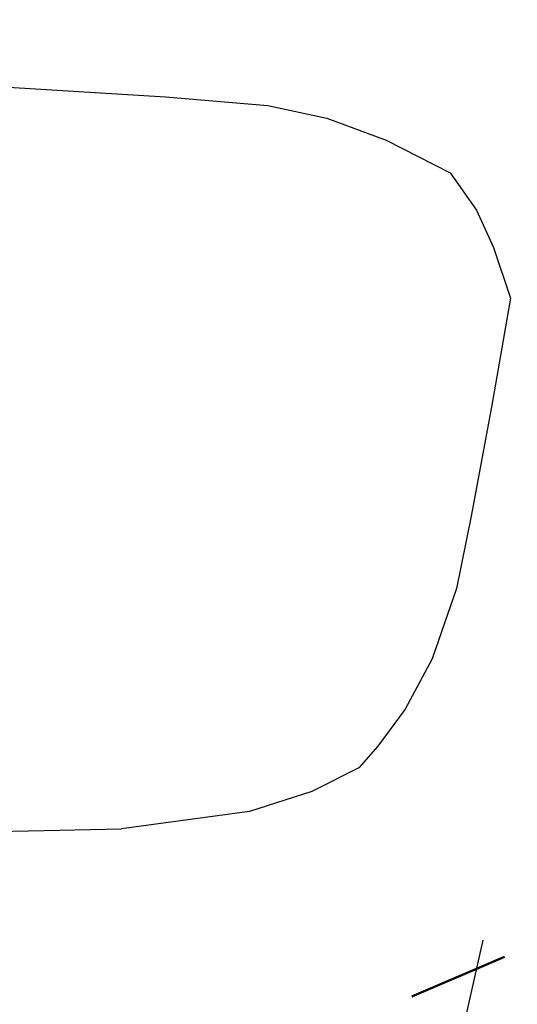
# Model space of a CAD drawing. Header units: millimetres. Extents: x 593 to 1794, y -180 to 570.
# Tile 54 of 71: x 1369 to 1388, y 39 to 76. Entities that reach past the tile are written whole.
import ezdxf

# ---------------------------------------------------------------- set-up
doc = ezdxf.new("R2010")
doc.units = ezdxf.units.MM
doc.header["$MEASUREMENT"] = 0
doc.linetypes.add('DASHDOT', pattern=[25.4, 12.7, -6.35, 0, -6.35])
doc.layers.add('Layout - Marco Polo', color=252, linetype='Continuous', lineweight=25)
doc.layers.add('Layout-02 - Marco Polo', color=243, linetype='Continuous', lineweight=50)

msp = doc.modelspace()

# ---------------------------------------------------------------- linework, layer by layer
at = {"layer": 'Layout - Marco Polo'}
msp.add_line((1361.724, 45.27), (1372.891, 45.513), dxfattribs=at)
for points in [[(1335.796, 76.101), (1346.251, 75.124), (1346.251, 75.124), (1357.124, 74.253), (1357.124, 74.253), (1374.549, 73.188), (1374.549, 73.188)], [(1374.549, 73.188), (1378.421, 72.857), (1380.665, 72.376), (1382.91, 71.547), (1385.321, 70.317), (1386.323, 68.904), (1386.969, 67.49), (1387.606, 65.575), (1386.907, 61.534), (1386.115, 57.335), (1385.567, 54.597), (1384.651, 51.936), (1383.619, 50.034), (1382.584, 48.635), (1381.873, 47.819), (1380.088, 46.931), (1377.731, 46.168)], [(1377.731, 46.168), (1372.891, 45.513)], [(1386.559, 41.308), (1383.694, 28.606), (1382.505, 25.742), (1370.97, 9.731)]]:
    msp.add_lwpolyline(points, dxfattribs=at)
at = {"layer": 'Layout-02 - Marco Polo', "linetype": 'DASHDOT', "ltscale": 0.3}
msp.add_line((1362.584, 30.065), (1388.744, 41.259), dxfattribs=at)

doc.saveas('drawing.dxf')
